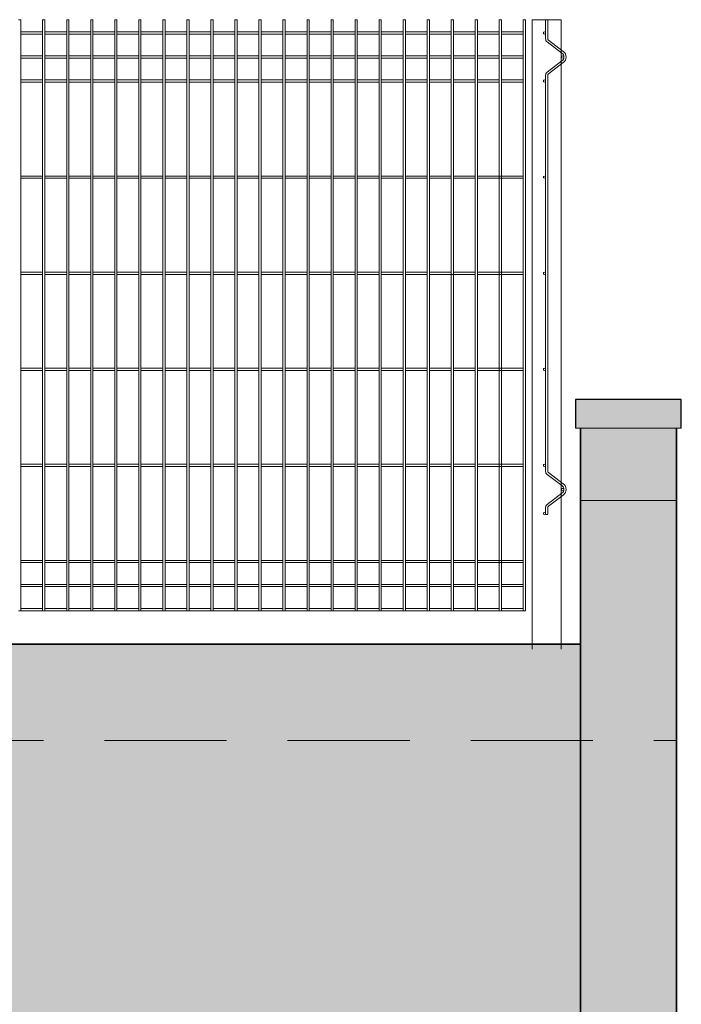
# Model space of a CAD drawing. Header units: millimetres. Extents: x 14041 to 23361, y -6349 to 12956.
# Tile 80 of 106: x 21931 to 22069, y 4714 to 4919. Entities that reach past the tile are written whole.
import ezdxf

# ---------------------------------------------------------------- set-up
doc = ezdxf.new("R2010")
doc.units = ezdxf.units.MM
doc.linetypes.add('KRESKOWA', pattern=[19.05, 12.7, -6.35])
for name, color, linetype, lineweight in [('A-obróbki', 6, 'Continuous', 30), ('A-ogrodzenie', 6, 'Continuous', 9), ('A-wypełnienie', 252, 'Continuous', 9), ('A-ściany projektowane', 5, 'Continuous', 35), ('E-obrys', 7, 'Continuous', 9)]:
    doc.layers.add(name, color=color, linetype=linetype, lineweight=lineweight)

msp = doc.modelspace()

# ---------------------------------------------------------------- hatches: boundary and pattern name
at = {"layer": 'A-wypełnienie', "lineweight": 15, "ltscale": 2, "transparency": 33554687}
h = msp.add_hatch(color=252, dxfattribs=at)
h.dxf.hatch_style = 1
h.paths.add_polyline_path([(22068.65, 4839.85), (22046.65, 4839.85), (22046.65, 4833.9), (22047.65, 4833.9), (22068.65, 4833.9)])
h = msp.add_hatch(color=253, dxfattribs=at)
h.dxf.hatch_style = 1
h.paths.add_polyline_path([(22047.73, 4503.15), (22011.82, 4507.83), (21965.44, 4537.89), (21893.87, 4573.4), (21779.62, 4634.53), (21673.21, 4702.13), (21591.04, 4773.93), (21553.22, 4788.9), (22047.69, 4788.9), (22047.65, 4833.9), (22067.65, 4833.9), (22067.65, 4834.41), (22067.65, 4498.95)])

# ---------------------------------------------------------------- linework, layer by layer
at = {"layer": 'A-obróbki', "color": 7, "ltscale": 2}
msp.add_lwpolyline([(22068.65, 4833.9), (22068.65, 4839.85), (22046.65, 4839.85), (22046.65, 4833.9)], dxfattribs=at)
at = {"layer": 'A-ogrodzenie', "color": 96, "true_color": 0x036808}
for p, q in [((21931.24, 4918.9), (21930.78, 4918.9)), ((21931.24, 4795.9), (21931.24, 4918.9)), ((21935.78, 4795.9), (21935.78, 4918.9)), ((21936.24, 4918.9), (21935.78, 4918.9)), ((21936.24, 4795.9), (21936.24, 4918.9)), ((21940.78, 4795.9), (21940.78, 4918.9)), ((21941.24, 4918.9), (21940.78, 4918.9)), ((21941.24, 4795.9), (21941.24, 4918.9)), ((21945.78, 4795.9), (21945.78, 4918.9)), ((21946.24, 4918.9), (21945.78, 4918.9)), ((21946.24, 4795.9), (21946.24, 4918.9)), ((21950.78, 4795.9), (21950.78, 4918.9)), ((21951.24, 4918.9), (21950.78, 4918.9)), ((21951.24, 4795.9), (21951.24, 4918.9)), ((21955.78, 4795.9), (21955.78, 4918.9)), ((21956.24, 4918.9), (21955.78, 4918.9)), ((21956.24, 4795.9), (21956.24, 4918.9)), ((21960.78, 4795.9), (21960.78, 4918.9)), ((21961.24, 4918.9), (21960.78, 4918.9)), ((21961.24, 4795.9), (21961.24, 4918.9)), ((21965.78, 4795.9), (21965.78, 4918.9)), ((21966.24, 4918.9), (21965.78, 4918.9)), ((21966.24, 4795.9), (21966.24, 4918.9)), ((21970.78, 4795.9), (21970.78, 4918.9)), ((21971.24, 4918.9), (21970.78, 4918.9)), ((21971.24, 4795.9), (21971.24, 4918.9)), ((21975.78, 4795.9), (21975.78, 4918.9)), ((21976.24, 4918.9), (21975.78, 4918.9)), ((21976.24, 4795.9), (21976.24, 4918.9)), ((21980.78, 4795.9), (21980.78, 4918.9)), ((21981.24, 4918.9), (21980.78, 4918.9)), ((21981.24, 4795.9), (21981.24, 4918.9)), ((21985.78, 4795.9), (21985.78, 4918.9)), ((21986.24, 4918.9), (21985.78, 4918.9)), ((21986.24, 4795.9), (21986.24, 4918.9)), ((21990.78, 4795.9), (21990.78, 4918.9)), ((21991.24, 4918.9), (21990.78, 4918.9)), ((21991.24, 4795.9), (21991.24, 4918.9)), ((21995.78, 4795.9), (21995.78, 4918.9)), ((21996.24, 4918.9), (21995.78, 4918.9)), ((21996.24, 4795.9), (21996.24, 4918.9)), ((22000.78, 4795.9), (22000.78, 4918.9)), ((22001.24, 4918.9), (22000.78, 4918.9)), ((22001.24, 4795.9), (22001.24, 4918.9)), ((22005.78, 4795.9), (22005.78, 4918.9)), ((22006.24, 4918.9), (22005.78, 4918.9)), ((22006.24, 4795.9), (22006.24, 4918.9)), ((22010.78, 4795.9), (22010.78, 4918.9)), ((22011.24, 4918.9), (22010.78, 4918.9)), ((22011.24, 4795.9), (22011.24, 4918.9)), ((22015.78, 4795.9), (22015.78, 4918.9)), ((22016.24, 4918.9), (22015.78, 4918.9)), ((22016.24, 4795.9), (22016.24, 4918.9)), ((22020.78, 4795.9), (22020.78, 4918.9)), ((22021.24, 4918.9), (22020.78, 4918.9)), ((22021.24, 4795.9), (22021.24, 4918.9)), ((22025.78, 4795.9), (22025.78, 4918.9)), ((22026.24, 4918.9), (22025.78, 4918.9)), ((22026.24, 4795.9), (22026.24, 4918.9)), ((22030.78, 4795.9), (22030.78, 4918.9)), ((22031.24, 4918.9), (22030.78, 4918.9)), ((22031.24, 4795.9), (22031.24, 4918.9)), ((22035.78, 4795.9), (22035.78, 4918.9)), ((22036.24, 4918.9), (22035.78, 4918.9)), ((22036.24, 4795.9), (22036.24, 4918.9)), ((22043.65, 4918.9), (22037.65, 4918.9)), ((22037.65, 4918.9), (22037.65, 4787.9)), ((22040.42, 4918.9), (22040.42, 4914.88)), ((22040.42, 4918.9), (22040.88, 4918.9)), ((22040.88, 4918.9), (22040.88, 4914.88)), ((22043.65, 4918.9), (22043.65, 4787.9)), ((21935.78, 4916.36), (21931.24, 4916.36)), ((21940.78, 4916.36), (21936.24, 4916.36)), ((21945.78, 4916.36), (21941.24, 4916.36)), ((21950.78, 4916.36), (21946.24, 4916.36)), ((21955.78, 4916.36), (21951.24, 4916.36)), ((21960.78, 4916.36), (21956.24, 4916.36)), ((21965.78, 4916.36), (21961.24, 4916.36)), ((21970.78, 4916.36), (21966.24, 4916.36)), ((21975.78, 4916.36), (21971.24, 4916.36)), ((21980.78, 4916.36), (21976.24, 4916.36)), ((21985.78, 4916.36), (21981.24, 4916.36)), ((21990.78, 4916.36), (21986.24, 4916.36)), ((21995.78, 4916.36), (21991.24, 4916.36)), ((22000.78, 4916.36), (21996.24, 4916.36)), ((22005.78, 4916.36), (22001.24, 4916.36)), ((22010.78, 4916.36), (22006.24, 4916.36)), ((22015.78, 4916.36), (22011.24, 4916.36)), ((22020.78, 4916.36), (22016.24, 4916.36)), ((22025.78, 4916.36), (22021.24, 4916.36)), ((22030.78, 4916.36), (22026.24, 4916.36)), ((22035.78, 4916.36), (22031.24, 4916.36)), ((21935.78, 4915.9), (21931.24, 4915.9)), ((21940.78, 4915.9), (21936.24, 4915.9)), ((21945.78, 4915.9), (21941.24, 4915.9)), ((21950.78, 4915.9), (21946.24, 4915.9)), ((21955.78, 4915.9), (21951.24, 4915.9)), ((21960.78, 4915.9), (21956.24, 4915.9)), ((21965.78, 4915.9), (21961.24, 4915.9)), ((21970.78, 4915.9), (21966.24, 4915.9)), ((21975.78, 4915.9), (21971.24, 4915.9)), ((21980.78, 4915.9), (21976.24, 4915.9)), ((21985.78, 4915.9), (21981.24, 4915.9)), ((21990.78, 4915.9), (21986.24, 4915.9)), ((21995.78, 4915.9), (21991.24, 4915.9)), ((22000.78, 4915.9), (21996.24, 4915.9)), ((22005.78, 4915.9), (22001.24, 4915.9)), ((22010.78, 4915.9), (22006.24, 4915.9)), ((22015.78, 4915.9), (22011.24, 4915.9)), ((22020.78, 4915.9), (22016.24, 4915.9)), ((22025.78, 4915.9), (22021.24, 4915.9)), ((22030.78, 4915.9), (22026.24, 4915.9)), ((22035.78, 4915.9), (22031.24, 4915.9)), ((22040.72, 4914.27), (22043.82, 4911.93)), ((22041, 4914.64), (22044.1, 4912.3)), ((21935.78, 4911.36), (21931.24, 4911.36)), ((21935.78, 4910.9), (21931.24, 4910.9)), ((21940.78, 4911.36), (21936.24, 4911.36)), ((21940.78, 4910.9), (21936.24, 4910.9)), ((21945.78, 4911.36), (21941.24, 4911.36)), ((21945.78, 4910.9), (21941.24, 4910.9)), ((21950.78, 4911.36), (21946.24, 4911.36)), ((21950.78, 4910.9), (21946.24, 4910.9)), ((21955.78, 4911.36), (21951.24, 4911.36)), ((21955.78, 4910.9), (21951.24, 4910.9)), ((21960.78, 4911.36), (21956.24, 4911.36)), ((21960.78, 4910.9), (21956.24, 4910.9)), ((21965.78, 4911.36), (21961.24, 4911.36)), ((21965.78, 4910.9), (21961.24, 4910.9)), ((21970.78, 4911.36), (21966.24, 4911.36)), ((21970.78, 4910.9), (21966.24, 4910.9)), ((21975.78, 4911.36), (21971.24, 4911.36)), ((21975.78, 4910.9), (21971.24, 4910.9)), ((21980.78, 4911.36), (21976.24, 4911.36)), ((21980.78, 4910.9), (21976.24, 4910.9)), ((21985.78, 4911.36), (21981.24, 4911.36)), ((21985.78, 4910.9), (21981.24, 4910.9)), ((21990.78, 4911.36), (21986.24, 4911.36)), ((21990.78, 4910.9), (21986.24, 4910.9)), ((21995.78, 4911.36), (21991.24, 4911.36)), ((21995.78, 4910.9), (21991.24, 4910.9)), ((22000.78, 4911.36), (21996.24, 4911.36)), ((22000.78, 4910.9), (21996.24, 4910.9)), ((22005.78, 4911.36), (22001.24, 4911.36)), ((22005.78, 4910.9), (22001.24, 4910.9)), ((22010.78, 4911.36), (22006.24, 4911.36)), ((22010.78, 4910.9), (22006.24, 4910.9)), ((22015.78, 4911.36), (22011.24, 4911.36)), ((22015.78, 4910.9), (22011.24, 4910.9)), ((22020.78, 4911.36), (22016.24, 4911.36)), ((22020.78, 4910.9), (22016.24, 4910.9)), ((22025.78, 4911.36), (22021.24, 4911.36)), ((22025.78, 4910.9), (22021.24, 4910.9)), ((22030.78, 4911.36), (22026.24, 4911.36)), ((22030.78, 4910.9), (22026.24, 4910.9)), ((22035.78, 4911.36), (22031.24, 4911.36)), ((22035.78, 4910.9), (22031.24, 4910.9)), ((22040.72, 4907.99), (22043.82, 4910.33)), ((22041, 4907.62), (22044.1, 4909.96)), ((21935.78, 4906.36), (21931.24, 4906.36)), ((21935.78, 4905.9), (21931.24, 4905.9)), ((21940.78, 4906.36), (21936.24, 4906.36)), ((21940.78, 4905.9), (21936.24, 4905.9)), ((21945.78, 4906.36), (21941.24, 4906.36)), ((21945.78, 4905.9), (21941.24, 4905.9)), ((21950.78, 4906.36), (21946.24, 4906.36)), ((21950.78, 4905.9), (21946.24, 4905.9)), ((21955.78, 4906.36), (21951.24, 4906.36)), ((21955.78, 4905.9), (21951.24, 4905.9)), ((21960.78, 4906.36), (21956.24, 4906.36)), ((21960.78, 4905.9), (21956.24, 4905.9)), ((21965.78, 4906.36), (21961.24, 4906.36)), ((21965.78, 4905.9), (21961.24, 4905.9)), ((21970.78, 4906.36), (21966.24, 4906.36)), ((21970.78, 4905.9), (21966.24, 4905.9)), ((21975.78, 4906.36), (21971.24, 4906.36)), ((21975.78, 4905.9), (21971.24, 4905.9)), ((21980.78, 4906.36), (21976.24, 4906.36)), ((21980.78, 4905.9), (21976.24, 4905.9)), ((21985.78, 4906.36), (21981.24, 4906.36)), ((21985.78, 4905.9), (21981.24, 4905.9)), ((21990.78, 4906.36), (21986.24, 4906.36)), ((21990.78, 4905.9), (21986.24, 4905.9)), ((21995.78, 4906.36), (21991.24, 4906.36)), ((21995.78, 4905.9), (21991.24, 4905.9)), ((22000.78, 4906.36), (21996.24, 4906.36)), ((22000.78, 4905.9), (21996.24, 4905.9)), ((22005.78, 4906.36), (22001.24, 4906.36)), ((22005.78, 4905.9), (22001.24, 4905.9)), ((22010.78, 4906.36), (22006.24, 4906.36)), ((22010.78, 4905.9), (22006.24, 4905.9)), ((22015.78, 4906.36), (22011.24, 4906.36)), ((22015.78, 4905.9), (22011.24, 4905.9)), ((22020.78, 4906.36), (22016.24, 4906.36)), ((22020.78, 4905.9), (22016.24, 4905.9)), ((22025.78, 4906.36), (22021.24, 4906.36)), ((22025.78, 4905.9), (22021.24, 4905.9)), ((22030.78, 4906.36), (22026.24, 4906.36)), ((22030.78, 4905.9), (22026.24, 4905.9)), ((22035.78, 4906.36), (22031.24, 4906.36)), ((22035.78, 4905.9), (22031.24, 4905.9)), ((22040.42, 4824.88), (22040.42, 4907.38)), ((22040.42, 4905.9), (22040.42, 4907.38)), ((22040.88, 4824.88), (22040.88, 4907.38)), ((21935.78, 4886.36), (21931.24, 4886.36)), ((21935.78, 4885.9), (21931.24, 4885.9)), ((21940.78, 4886.36), (21936.24, 4886.36)), ((21940.78, 4885.9), (21936.24, 4885.9)), ((21945.78, 4886.36), (21941.24, 4886.36)), ((21945.78, 4885.9), (21941.24, 4885.9)), ((21950.78, 4886.36), (21946.24, 4886.36)), ((21950.78, 4885.9), (21946.24, 4885.9)), ((21955.78, 4886.36), (21951.24, 4886.36)), ((21955.78, 4885.9), (21951.24, 4885.9)), ((21960.78, 4886.36), (21956.24, 4886.36)), ((21960.78, 4885.9), (21956.24, 4885.9)), ((21965.78, 4886.36), (21961.24, 4886.36)), ((21965.78, 4885.9), (21961.24, 4885.9)), ((21970.78, 4886.36), (21966.24, 4886.36)), ((21970.78, 4885.9), (21966.24, 4885.9)), ((21975.78, 4886.36), (21971.24, 4886.36)), ((21975.78, 4885.9), (21971.24, 4885.9)), ((21980.78, 4886.36), (21976.24, 4886.36)), ((21980.78, 4885.9), (21976.24, 4885.9)), ((21985.78, 4886.36), (21981.24, 4886.36)), ((21985.78, 4885.9), (21981.24, 4885.9)), ((21990.78, 4886.36), (21986.24, 4886.36)), ((21990.78, 4885.9), (21986.24, 4885.9)), ((21995.78, 4886.36), (21991.24, 4886.36)), ((21995.78, 4885.9), (21991.24, 4885.9)), ((22000.78, 4886.36), (21996.24, 4886.36)), ((22000.78, 4885.9), (21996.24, 4885.9)), ((22005.78, 4886.36), (22001.24, 4886.36)), ((22005.78, 4885.9), (22001.24, 4885.9)), ((22010.78, 4886.36), (22006.24, 4886.36)), ((22010.78, 4885.9), (22006.24, 4885.9)), ((22015.78, 4886.36), (22011.24, 4886.36)), ((22015.78, 4885.9), (22011.24, 4885.9)), ((22020.78, 4886.36), (22016.24, 4886.36)), ((22020.78, 4885.9), (22016.24, 4885.9)), ((22025.78, 4886.36), (22021.24, 4886.36)), ((22025.78, 4885.9), (22021.24, 4885.9)), ((22030.78, 4886.36), (22026.24, 4886.36)), ((22030.78, 4885.9), (22026.24, 4885.9)), ((22035.78, 4886.36), (22030.78, 4886.36)), ((22035.78, 4885.9), (22030.78, 4885.9)), ((21935.78, 4866.36), (21931.24, 4866.36)), ((21935.78, 4865.9), (21931.24, 4865.9)), ((21940.78, 4866.36), (21936.24, 4866.36)), ((21940.78, 4865.9), (21936.24, 4865.9)), ((21945.78, 4866.36), (21941.24, 4866.36)), ((21945.78, 4865.9), (21941.24, 4865.9)), ((21950.78, 4866.36), (21946.24, 4866.36)), ((21950.78, 4865.9), (21946.24, 4865.9)), ((21955.78, 4866.36), (21951.24, 4866.36)), ((21955.78, 4865.9), (21951.24, 4865.9)), ((21960.78, 4866.36), (21956.24, 4866.36)), ((21960.78, 4865.9), (21956.24, 4865.9)), ((21965.78, 4866.36), (21961.24, 4866.36)), ((21965.78, 4865.9), (21961.24, 4865.9)), ((21970.78, 4866.36), (21966.24, 4866.36)), ((21970.78, 4865.9), (21966.24, 4865.9)), ((21975.78, 4866.36), (21971.24, 4866.36)), ((21975.78, 4865.9), (21971.24, 4865.9)), ((21980.78, 4866.36), (21976.24, 4866.36)), ((21980.78, 4865.9), (21976.24, 4865.9)), ((21985.78, 4866.36), (21981.24, 4866.36)), ((21985.78, 4865.9), (21981.24, 4865.9)), ((21990.78, 4866.36), (21986.24, 4866.36)), ((21990.78, 4865.9), (21986.24, 4865.9)), ((21995.78, 4866.36), (21991.24, 4866.36)), ((21995.78, 4865.9), (21991.24, 4865.9)), ((22000.78, 4866.36), (21996.24, 4866.36)), ((22000.78, 4865.9), (21996.24, 4865.9)), ((22005.78, 4866.36), (22001.24, 4866.36)), ((22005.78, 4865.9), (22001.24, 4865.9)), ((22010.78, 4866.36), (22006.24, 4866.36)), ((22010.78, 4865.9), (22006.24, 4865.9)), ((22015.78, 4866.36), (22011.24, 4866.36)), ((22015.78, 4865.9), (22011.24, 4865.9)), ((22020.78, 4866.36), (22016.24, 4866.36)), ((22020.78, 4865.9), (22016.24, 4865.9)), ((22025.78, 4865.9), (22020.78, 4865.9)), ((22025.78, 4866.36), (22021.24, 4866.36)), ((22030.78, 4866.36), (22026.24, 4866.36)), ((22030.78, 4865.9), (22026.24, 4865.9)), ((22035.78, 4866.36), (22030.78, 4866.36)), ((22035.78, 4865.9), (22030.78, 4865.9)), ((21935.78, 4846.36), (21931.24, 4846.36)), ((21940.78, 4846.36), (21936.24, 4846.36)), ((21945.78, 4846.36), (21941.24, 4846.36)), ((21950.78, 4846.36), (21946.24, 4846.36)), ((21955.78, 4846.36), (21951.24, 4846.36)), ((21960.78, 4846.36), (21956.24, 4846.36)), ((21965.78, 4846.36), (21961.24, 4846.36)), ((21970.78, 4846.36), (21966.24, 4846.36)), ((21975.78, 4846.36), (21971.24, 4846.36)), ((21980.78, 4846.36), (21976.24, 4846.36)), ((21985.78, 4846.36), (21981.24, 4846.36)), ((21990.78, 4846.36), (21986.24, 4846.36)), ((21995.78, 4846.36), (21991.24, 4846.36)), ((22000.78, 4846.36), (21996.24, 4846.36)), ((22005.78, 4846.36), (22001.24, 4846.36)), ((22010.78, 4846.36), (22006.24, 4846.36)), ((22015.78, 4846.36), (22011.24, 4846.36)), ((22020.78, 4846.36), (22016.24, 4846.36)), ((22025.78, 4846.36), (22021.24, 4846.36)), ((22030.78, 4846.36), (22026.24, 4846.36)), ((22035.78, 4846.36), (22030.78, 4846.36)), ((21935.78, 4845.9), (21931.24, 4845.9)), ((21940.78, 4845.9), (21936.24, 4845.9)), ((21945.78, 4845.9), (21941.24, 4845.9)), ((21950.78, 4845.9), (21946.24, 4845.9)), ((21955.78, 4845.9), (21951.24, 4845.9)), ((21960.78, 4845.9), (21956.24, 4845.9)), ((21965.78, 4845.9), (21961.24, 4845.9)), ((21970.78, 4845.9), (21966.24, 4845.9)), ((21975.78, 4845.9), (21971.24, 4845.9)), ((21980.78, 4845.9), (21976.24, 4845.9)), ((21985.78, 4845.9), (21981.24, 4845.9)), ((21990.78, 4845.9), (21986.24, 4845.9)), ((21995.78, 4845.9), (21991.24, 4845.9)), ((22000.78, 4845.9), (21996.24, 4845.9)), ((22005.78, 4845.9), (22001.24, 4845.9)), ((22010.78, 4845.9), (22006.24, 4845.9)), ((22015.78, 4845.9), (22011.24, 4845.9)), ((22020.78, 4845.9), (22016.24, 4845.9)), ((22025.78, 4845.9), (22021.24, 4845.9)), ((22030.78, 4845.9), (22026.24, 4845.9)), ((22035.78, 4845.9), (22030.78, 4845.9)), ((21935.78, 4826.36), (21931.24, 4826.36)), ((21935.78, 4825.9), (21931.24, 4825.9)), ((21940.78, 4826.36), (21936.24, 4826.36)), ((21940.78, 4825.9), (21936.24, 4825.9)), ((21945.78, 4826.36), (21941.24, 4826.36)), ((21945.78, 4825.9), (21941.24, 4825.9)), ((21950.78, 4826.36), (21946.24, 4826.36)), ((21950.78, 4825.9), (21946.24, 4825.9)), ((21955.78, 4826.36), (21951.24, 4826.36)), ((21955.78, 4825.9), (21951.24, 4825.9)), ((21960.78, 4826.36), (21956.24, 4826.36)), ((21960.78, 4825.9), (21956.24, 4825.9)), ((21965.78, 4826.36), (21961.24, 4826.36)), ((21965.78, 4825.9), (21961.24, 4825.9)), ((21970.78, 4826.36), (21966.24, 4826.36)), ((21970.78, 4825.9), (21966.24, 4825.9)), ((21975.78, 4826.36), (21971.24, 4826.36)), ((21975.78, 4825.9), (21971.24, 4825.9)), ((21980.78, 4826.36), (21976.24, 4826.36)), ((21980.78, 4825.9), (21976.24, 4825.9)), ((21985.78, 4826.36), (21981.24, 4826.36)), ((21985.78, 4825.9), (21981.24, 4825.9)), ((21990.78, 4826.36), (21986.24, 4826.36)), ((21990.78, 4825.9), (21986.24, 4825.9)), ((21995.78, 4826.36), (21991.24, 4826.36)), ((21995.78, 4825.9), (21991.24, 4825.9)), ((22000.78, 4826.36), (21996.24, 4826.36)), ((22000.78, 4825.9), (21996.24, 4825.9)), ((22005.78, 4826.36), (22001.24, 4826.36)), ((22005.78, 4825.9), (22001.24, 4825.9)), ((22010.78, 4826.36), (22006.24, 4826.36)), ((22010.78, 4825.9), (22006.24, 4825.9)), ((22015.78, 4826.36), (22011.24, 4826.36)), ((22015.78, 4825.9), (22011.24, 4825.9)), ((22020.78, 4826.36), (22016.24, 4826.36)), ((22020.78, 4825.9), (22016.24, 4825.9)), ((22025.78, 4826.36), (22021.24, 4826.36)), ((22025.78, 4825.9), (22021.24, 4825.9)), ((22030.78, 4826.36), (22026.24, 4826.36)), ((22030.78, 4825.9), (22026.24, 4825.9)), ((22035.78, 4826.36), (22030.78, 4826.36)), ((22035.78, 4825.9), (22030.78, 4825.9)), ((22040.72, 4824.27), (22043.82, 4821.93)), ((22041, 4824.64), (22044.1, 4822.3)), ((22040.72, 4817.99), (22043.82, 4820.33)), ((22041, 4817.62), (22044.1, 4819.96)), ((22040.42, 4815.9), (22040.42, 4817.38)), ((22040.42, 4815.9), (22040.88, 4815.9)), ((22040.88, 4815.9), (22040.88, 4817.38)), ((21935.78, 4806.36), (21931.24, 4806.36)), ((21935.78, 4805.9), (21931.24, 4805.9)), ((21940.78, 4806.36), (21936.24, 4806.36)), ((21940.78, 4805.9), (21936.24, 4805.9)), ((21945.78, 4806.36), (21941.24, 4806.36)), ((21945.78, 4805.9), (21941.24, 4805.9)), ((21950.78, 4806.36), (21946.24, 4806.36)), ((21950.78, 4805.9), (21946.24, 4805.9)), ((21955.78, 4806.36), (21951.24, 4806.36)), ((21955.78, 4805.9), (21951.24, 4805.9)), ((21960.78, 4806.36), (21956.24, 4806.36)), ((21960.78, 4805.9), (21956.24, 4805.9)), ((21965.78, 4806.36), (21961.24, 4806.36)), ((21965.78, 4805.9), (21961.24, 4805.9)), ((21970.78, 4806.36), (21966.24, 4806.36)), ((21970.78, 4805.9), (21966.24, 4805.9)), ((21975.78, 4806.36), (21971.24, 4806.36)), ((21975.78, 4805.9), (21971.24, 4805.9)), ((21980.78, 4806.36), (21976.24, 4806.36)), ((21980.78, 4805.9), (21976.24, 4805.9)), ((21985.78, 4806.36), (21981.24, 4806.36)), ((21985.78, 4805.9), (21981.24, 4805.9)), ((21990.78, 4806.36), (21986.24, 4806.36)), ((21990.78, 4805.9), (21986.24, 4805.9)), ((21995.78, 4806.36), (21991.24, 4806.36)), ((21995.78, 4805.9), (21991.24, 4805.9)), ((22000.78, 4806.36), (21996.24, 4806.36)), ((22000.78, 4805.9), (21996.24, 4805.9)), ((22005.78, 4806.36), (22001.24, 4806.36)), ((22005.78, 4805.9), (22001.24, 4805.9)), ((22010.78, 4806.36), (22006.24, 4806.36)), ((22010.78, 4805.9), (22006.24, 4805.9)), ((22015.78, 4806.36), (22011.24, 4806.36)), ((22015.78, 4805.9), (22011.24, 4805.9)), ((22020.78, 4806.36), (22016.24, 4806.36)), ((22020.78, 4805.9), (22016.24, 4805.9)), ((22025.78, 4806.36), (22021.24, 4806.36)), ((22025.78, 4805.9), (22021.24, 4805.9)), ((22030.78, 4806.36), (22026.24, 4806.36)), ((22030.78, 4805.9), (22026.24, 4805.9)), ((22035.78, 4806.36), (22030.78, 4806.36)), ((22035.78, 4805.9), (22030.78, 4805.9)), ((21935.78, 4801.36), (21931.24, 4801.36)), ((21940.78, 4801.36), (21936.24, 4801.36)), ((21945.78, 4801.36), (21941.24, 4801.36)), ((21950.78, 4801.36), (21946.24, 4801.36)), ((21955.78, 4801.36), (21951.24, 4801.36)), ((21960.78, 4801.36), (21956.24, 4801.36)), ((21965.78, 4801.36), (21961.24, 4801.36)), ((21970.78, 4801.36), (21966.24, 4801.36)), ((21975.78, 4801.36), (21971.24, 4801.36)), ((21980.78, 4801.36), (21976.24, 4801.36)), ((21985.78, 4801.36), (21981.24, 4801.36)), ((21990.78, 4801.36), (21986.24, 4801.36)), ((21995.78, 4801.36), (21991.24, 4801.36)), ((22000.78, 4801.36), (21996.24, 4801.36)), ((22005.78, 4801.36), (22001.24, 4801.36)), ((22010.78, 4801.36), (22006.24, 4801.36)), ((22015.78, 4801.36), (22011.24, 4801.36)), ((22020.78, 4801.36), (22016.24, 4801.36)), ((22025.78, 4801.36), (22021.24, 4801.36)), ((22030.78, 4801.36), (22026.24, 4801.36)), ((22035.78, 4801.36), (22031.24, 4801.36)), ((21935.78, 4800.9), (21931.24, 4800.9)), ((21940.78, 4800.9), (21936.24, 4800.9)), ((21945.78, 4800.9), (21941.24, 4800.9)), ((21950.78, 4800.9), (21946.24, 4800.9)), ((21955.78, 4800.9), (21951.24, 4800.9)), ((21960.78, 4800.9), (21956.24, 4800.9)), ((21965.78, 4800.9), (21961.24, 4800.9)), ((21970.78, 4800.9), (21966.24, 4800.9)), ((21975.78, 4800.9), (21971.24, 4800.9)), ((21980.78, 4800.9), (21976.24, 4800.9)), ((21985.78, 4800.9), (21981.24, 4800.9)), ((21990.78, 4800.9), (21986.24, 4800.9)), ((21995.78, 4800.9), (21991.24, 4800.9)), ((22000.78, 4800.9), (21996.24, 4800.9)), ((22005.78, 4800.9), (22001.24, 4800.9)), ((22010.78, 4800.9), (22006.24, 4800.9)), ((22015.78, 4800.9), (22011.24, 4800.9)), ((22020.78, 4800.9), (22016.24, 4800.9)), ((22025.78, 4800.9), (22021.24, 4800.9)), ((22030.78, 4800.9), (22026.24, 4800.9)), ((22035.78, 4800.9), (22031.24, 4800.9)), ((21931.24, 4795.9), (21930.78, 4795.9)), ((21935.78, 4796.36), (21931.24, 4796.36)), ((21935.78, 4795.9), (21931.24, 4795.9)), ((21940.78, 4795.9), (21935.78, 4795.9)), ((21940.78, 4796.36), (21936.24, 4796.36)), ((21941.24, 4795.9), (21940.78, 4795.9)), ((21945.78, 4796.36), (21941.24, 4796.36)), ((21945.78, 4795.9), (21941.24, 4795.9)), ((21950.78, 4795.9), (21945.78, 4795.9)), ((21950.78, 4796.36), (21946.24, 4796.36)), ((21951.24, 4795.9), (21950.78, 4795.9)), ((21955.78, 4796.36), (21951.24, 4796.36)), ((21955.78, 4795.9), (21951.24, 4795.9)), ((21960.78, 4795.9), (21955.78, 4795.9)), ((21960.78, 4796.36), (21956.24, 4796.36)), ((21961.24, 4795.9), (21960.78, 4795.9)), ((21965.78, 4796.36), (21961.24, 4796.36)), ((21965.78, 4795.9), (21961.24, 4795.9)), ((21970.78, 4795.9), (21965.78, 4795.9)), ((21970.78, 4796.36), (21966.24, 4796.36)), ((21971.24, 4795.9), (21970.78, 4795.9)), ((21975.78, 4796.36), (21971.24, 4796.36)), ((21975.78, 4795.9), (21971.24, 4795.9)), ((21980.78, 4795.9), (21975.78, 4795.9)), ((21980.78, 4796.36), (21976.24, 4796.36)), ((21981.24, 4795.9), (21980.78, 4795.9)), ((21985.78, 4796.36), (21981.24, 4796.36)), ((21985.78, 4795.9), (21981.24, 4795.9)), ((21990.78, 4795.9), (21985.78, 4795.9)), ((21990.78, 4796.36), (21986.24, 4796.36)), ((21991.24, 4795.9), (21990.78, 4795.9)), ((21995.78, 4796.36), (21991.24, 4796.36)), ((21995.78, 4795.9), (21991.24, 4795.9)), ((22000.78, 4795.9), (21995.78, 4795.9)), ((22000.78, 4796.36), (21996.24, 4796.36)), ((22001.24, 4795.9), (22000.78, 4795.9)), ((22005.78, 4796.36), (22001.24, 4796.36)), ((22005.78, 4795.9), (22001.24, 4795.9)), ((22010.78, 4795.9), (22005.78, 4795.9)), ((22010.78, 4796.36), (22006.24, 4796.36)), ((22011.24, 4795.9), (22010.78, 4795.9)), ((22015.78, 4796.36), (22011.24, 4796.36)), ((22015.78, 4795.9), (22011.24, 4795.9)), ((22020.78, 4795.9), (22015.78, 4795.9)), ((22020.78, 4796.36), (22016.24, 4796.36)), ((22021.24, 4795.9), (22020.78, 4795.9)), ((22025.78, 4796.36), (22021.24, 4796.36)), ((22025.78, 4795.9), (22021.24, 4795.9)), ((22030.78, 4795.9), (22025.78, 4795.9)), ((22030.78, 4796.36), (22026.24, 4796.36)), ((22031.24, 4795.9), (22030.78, 4795.9)), ((22035.78, 4796.36), (22031.24, 4796.36)), ((22036.24, 4795.9), (22031.24, 4795.9))]:
    msp.add_line(p, q, dxfattribs=at)
for points in [[(22043.82, 4910.33, 0.235116), (22044.22, 4911.13, 0.235116), (22043.82, 4911.93)], [(22043.82, 4820.33, 0.235116), (22044.22, 4821.13, 0.235116), (22043.82, 4821.93)]]:
    msp.add_lwpolyline(points, format="xyb", dxfattribs=at)
for centre in [(22040.18, 4916.13), (22043.98, 4911.13), (22040.18, 4906.13), (22040.18, 4886.13), (22040.18, 4866.13), (22040.18, 4846.13), (22040.18, 4826.13), (22043.98, 4821.13), (22040.18, 4816.13)]:
    msp.add_circle(centre, 0.233, dxfattribs=at)
for centre, radius, start, end in [((22041.18, 4914.88), 0.765, 180, 232.9342), ((22041.18, 4914.88), 0.3, 180, 232.9234), ((22043.22, 4911.13), 1.47, 0, 52.9818), ((22043.22, 4911.13), 1.47, 307.0182, 0), ((22041.18, 4907.38), 0.765, 127.0658, 180), ((22041.18, 4907.38), 0.3, 127.0766, 180), ((22041.18, 4824.88), 0.765, 180, 232.9342), ((22041.18, 4824.88), 0.3, 180, 232.9234), ((22043.22, 4821.13), 1.47, 0, 52.9818), ((22043.22, 4821.13), 1.47, 307.0182, 0), ((22041.18, 4817.38), 0.765, 127.0658, 180), ((22041.18, 4817.38), 0.3, 127.0766, 180)]:
    msp.add_arc(centre, radius, start, end, dxfattribs=at)
at = {"layer": 'A-ściany projektowane', "color": 7}
for p, q in [((22047.65, 4788.9), (22047.65, 4833.9)), ((22067.65, 4833.9), (22067.65, 4498.95)), ((22047.65, 4497.9), (22047.65, 4818.85)), ((21547.65, 4788.9), (22047.65, 4788.9))]:
    msp.add_line(p, q, dxfattribs=at)
at = {"layer": 'E-obrys', "linetype": 'KRESKOWA', "ltscale": 2}
for points in [[(22046.65, 4833.9), (22068.65, 4833.9)], [(21567.65, 4768.9), (22067.65, 4768.9), (22067.65, 4818.85)], [(22047.65, 4818.85), (22067.65, 4818.85)]]:
    msp.add_lwpolyline(points, dxfattribs=at)

doc.saveas('drawing.dxf')
